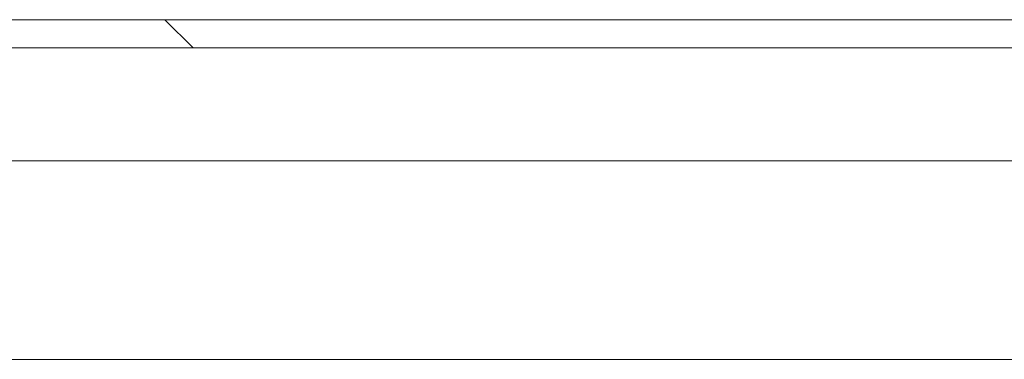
# Model space of a CAD drawing. Header units: inches. Extents: x 15 to 424, y 13 to 263.
# Tile 82 of 125: x 312.72 to 315.99, y 76.35 to 77.48. Entities that reach past the tile are written whole.
import ezdxf

# ---------------------------------------------------------------- set-up
doc = ezdxf.new("R2010")
doc.units = ezdxf.units.IN
doc.header["$LTSCALE"] = 26
doc.header["$MEASUREMENT"] = 0
doc.layers.add('Hatch (ANSI)', color=7, linetype='Continuous', lineweight=5)
doc.layers.add('Visible (ANSI)', color=7, linetype='Continuous', lineweight=5)

msp = doc.modelspace()

# ---------------------------------------------------------------- hatches: boundary and pattern name
at = {"layer": 'Hatch (ANSI)'}
h = msp.add_hatch(dxfattribs=at)
h.set_pattern_fill('ANSI31', color=256, scale=26, angle=90, style=0)
edge = h.paths.add_edge_path()
edge.add_line((337.6453, 76.726), (337.6581, 76.726))
edge.add_line((337.6581, 76.726), (337.739, 76.726))
edge.add_line((337.739, 76.726), (337.739, 77.351))
edge.add_ellipse((337.6141, 77.351), major_axis=(0.125, 0), ratio=1, start_angle=0, end_angle=90)
edge.add_line((337.6141, 77.476), (308.489, 77.476))
edge.add_ellipse((308.489, 77.351), major_axis=(0, 0.1249), ratio=1, start_angle=0, end_angle=90)
edge.add_line((308.3641, 77.351), (308.3641, 76.851))
edge.add_line((308.3641, 76.851), (308.4578, 76.851))
edge.add_line((308.4578, 76.851), (308.4578, 77.351))
edge.add_ellipse((308.489, 77.351), major_axis=(-0.0312, 0), ratio=1, start_angle=270, end_angle=360, ccw=False)
edge.add_line((308.489, 77.3823), (336.7416, 77.3823))
edge.add_line((336.7416, 77.3823), (337.4916, 77.3823))
edge.add_line((337.4916, 77.3823), (337.6141, 77.3823))
edge.add_ellipse((337.6141, 77.351), major_axis=(0, 0.0312), ratio=1, start_angle=270, end_angle=360, ccw=False)
edge.add_line((337.6453, 77.351), (337.6453, 77.2197))
edge.add_line((337.6453, 77.2197), (337.6453, 76.7505))
edge.add_line((337.6453, 76.7505), (337.6453, 76.726))

# ---------------------------------------------------------------- linework, layer by layer
at = {"layer": 'Visible (ANSI)'}
for p, q in [((337.6141, 77.476), (308.489, 77.476)), ((308.489, 77.3823), (337.6141, 77.3823)), ((336.6166, 77.0072), (312.311, 77.0072)), ((336.9792, 76.3469), (311.4891, 76.3469))]:
    msp.add_line(p, q, dxfattribs=at)

doc.saveas('drawing.dxf')
